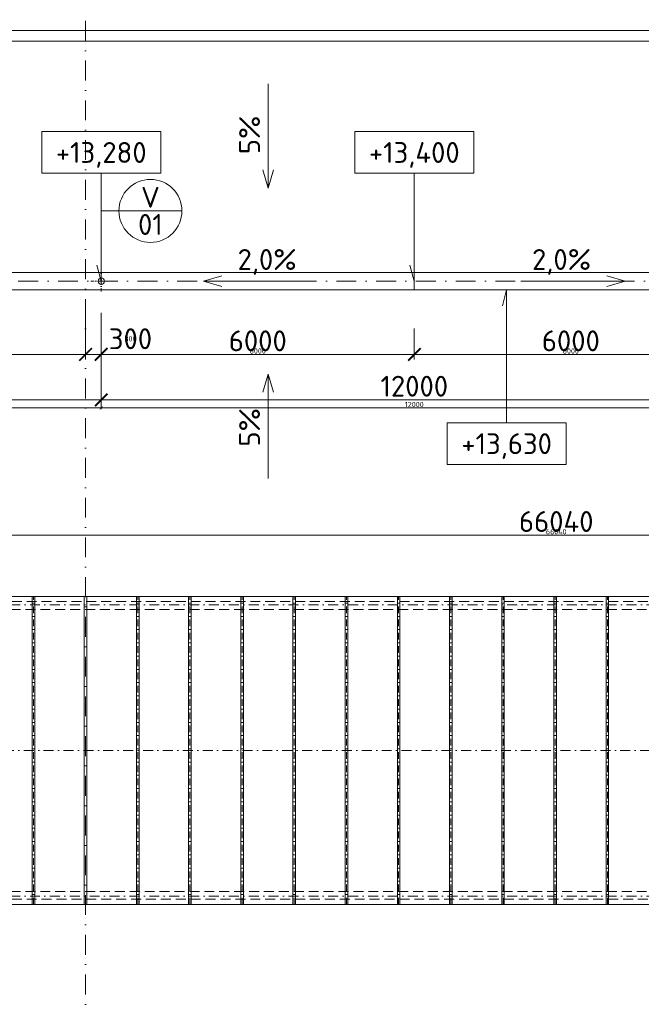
# Model space of a CAD drawing. Header units: millimetres. Extents: x -725694 to 5289369, y -1488057 to 2187451.
# Tile 221 of 256: x 101287 to 113200, y 199431 to 218314. Entities that reach past the tile are written whole.
import ezdxf
from ezdxf.enums import TextEntityAlignment as Align

# ---------------------------------------------------------------- set-up
doc = ezdxf.new("R2010")
doc.units = ezdxf.units.MM
for name, pattern in [('CENTERX2', [101.6, 63.5, -12.7, 12.7, -12.7]), ('DASHDOT', [25.4, 12.7, -6.35, 0, -6.35]), ('ČÁRKOVANÁ', [19.05, 12.7, -6.35])]:
    doc.linetypes.add(name, pattern=pattern)
doc.layers.get('Defpoints').update_dxf_attribs({"color": 8})
for name, color, linetype, lineweight in [('A99_N_kce-pohl', 1, 'Continuous', 9), ('A99_N_koty-200', 5, 'Continuous', 5), ('A99_N_koty-200 @ 200', 5, 'Continuous', 5), ('A99_N_koty-200 @ 50 (2)', 5, 'Continuous', 5), ('A99_N_koty-vysk', 160, 'Continuous', 5), ('A99_N_znaceni 200', 5, 'Continuous', 5), ('A99_S_osy', 1, 'CENTERX2', 5)]:
    doc.layers.add(name, color=color, linetype=linetype, lineweight=lineweight)
doc.styles.add('A99_kota', font='isocpeur.ttf', dxfattribs={"height": 2})
doc.styles.add('A99_popis', font='isocpeur.ttf')
doc.styles.add('ad_popis 100', font='isocpeur.ttf', dxfattribs={"height": 200})
doc.dimstyles.new('A99_kota_200 new', dxfattribs={"dimscale": 200, "dimtxt": 2, "dimasz": 1.2, "dimexe": 0.5, "dimexo": 1.5, "dimgap": 0.3, "dimtad": 1, "dimdec": 0, "dimzin": 3, "dimdsep": 46, "dimtxsty": 'A99_kota', "dimblk": 'ARCHTICK', "dimcen": 2.5, "dimazin": 2, "dimtfac": 0.75, "dimtdec": 0, "dimtmove": 2, "dimatfit": 0, "dimfxl": 0, "dimtolj": 1, "dimtzin": 0, "dimlwd": 5, "dimlwe": 5, "dimarcsym": 0})

# ---------------------------------------------------------------- blocks, each defined once
blk = doc.blocks.new('_ArchTick')
at = {"color": 0, "linetype": 'ByBlock', "const_width": 0.15}
blk.add_lwpolyline([(-0.5, -0.5), (0.5, 0.5)], dxfattribs=at)
blk = doc.blocks.new('*D4623')
at = {"layer": 'A99_N_koty-200', "color": 0, "linetype": 'Continuous', "lineweight": 5, "transparency": 16777216}
for p, q in [((5860, 218105), (5860, 218205)), ((5860, 218105), (138440, 218105)), ((138440, 218105), (138440, 218205))]:
    blk.add_line(p, q, dxfattribs=at)
at = {"layer": 'Defpoints', "color": 0, "linetype": 'Continuous', "lineweight": 0, "transparency": 16777216}
for p in [(138440, 218105), (138440, 218105), (5860, 217900)]:
    blk.add_point(p, dxfattribs=at)
at = {"layer": 'A99_N_koty-200', "color": 0, "linetype": 'Continuous', "lineweight": 5, "transparency": 16777216, "xscale": 240, "yscale": 240, "zscale": 240, "rotation": 180}
blk.add_blockref('_ArchTick', (5860, 218105), dxfattribs=at)
at = {"layer": 'A99_N_koty-200', "color": 0, "linetype": 'Continuous', "lineweight": 5, "transparency": 16777216, "xscale": 240, "yscale": 240, "zscale": 240}
blk.add_blockref('_ArchTick', (138440, 218105), dxfattribs=at)
at = {"layer": 'A99_N_koty-200', "color": 0, "linetype": 'Continuous', "transparency": 16777216, "insert": (76950, 218405), "char_height": 400, "attachment_point": 5, "style": 'A99_kota'}
blk.add_mtext('\\A1;132580', dxfattribs=at)
blk = doc.blocks.new('*D4624')
at = {"layer": 'A99_N_koty-200', "color": 0, "linetype": 'Continuous', "lineweight": 5, "transparency": 16777216}
for p, q in [((5860, 217900), (5860, 217925)), ((138440, 218030), (138440, 217875)), ((5860, 217900), (138440, 217900))]:
    blk.add_line(p, q, dxfattribs=at)
at = {"layer": 'Defpoints', "color": 0, "linetype": 'Continuous', "lineweight": 0, "transparency": 16777216}
for p in [(138440, 218105), (5860, 217900), (138440, 217900)]:
    blk.add_point(p, dxfattribs=at)
at = {"layer": 'A99_N_koty-200', "color": 0, "linetype": 'Continuous', "lineweight": 5, "transparency": 16777216, "xscale": 60, "yscale": 60, "zscale": 60, "rotation": 180}
blk.add_blockref('_ArchTick', (5860, 217900), dxfattribs=at)
at = {"layer": 'A99_N_koty-200', "color": 0, "linetype": 'Continuous', "lineweight": 5, "transparency": 16777216, "xscale": 60, "yscale": 60, "zscale": 60}
blk.add_blockref('_ArchTick', (138440, 217900), dxfattribs=at)
at = {"layer": 'A99_N_koty-200', "color": 0, "linetype": 'Continuous', "transparency": 16777216, "insert": (72150, 217965), "char_height": 100, "attachment_point": 5, "style": 'A99_kota'}
blk.add_mtext('\\A1;132580', dxfattribs=at)
blk = doc.blocks.new('*U66')
at = {"color": 0, "linetype": 'ByBlock'}
for p, q in [((5.7, -4), (5.7, -14.35)), ((5.7, -14.35), (5.286, -12.805))]:
    blk.add_line(p, q, dxfattribs=at)
blk.add_lwpolyline([(0, -4), (11.4, -4), (11.4, 0), (0, 0)], close=True, dxfattribs=at)
at = {"color": 0, "linetype": 'ByBlock', "style": 'A99_kota'}
for tag, p in [('VYSKA', (5.7, -2.241)), ('VYSKA_POPIS1', (5.7, -6.041)), ('VYSKA_POPIS2', (5.9, -9.541)), ('VYSKA_POPIS3', (5.9, -13.041))]:
    blk.add_attdef(tag, text='', height=2, dxfattribs=at).set_placement(p, align=Align.MIDDLE)
blk = doc.blocks.new('*D5152')
at = {"layer": 'A99_N_koty-200', "color": 0, "linetype": 'Continuous', "lineweight": 5, "transparency": 16777216}
for p, q in [((102550, 212695), (102550, 211795)), ((102850, 212695), (102850, 211795)), ((102550, 211895), (102310, 211895)), ((102550, 211895), (102850, 211895)), ((102850, 211895), (103090, 211895))]:
    blk.add_line(p, q, dxfattribs=at)
at = {"layer": 'Defpoints', "color": 0, "linetype": 'Continuous', "lineweight": 0, "transparency": 16777216}
for p in [(102850, 213300), (102550, 213180), (102850, 211895)]:
    blk.add_point(p, dxfattribs=at)
at = {"layer": 'A99_N_koty-200', "color": 0, "linetype": 'Continuous', "lineweight": 5, "transparency": 16777216, "xscale": 240, "yscale": 240, "zscale": 240}
blk.add_blockref('_ArchTick', (102550, 211895), dxfattribs=at)
at = {"layer": 'A99_N_koty-200', "color": 0, "linetype": 'Continuous', "lineweight": 5, "transparency": 16777216, "xscale": 240, "yscale": 240, "zscale": 240, "rotation": 180}
blk.add_blockref('_ArchTick', (102850, 211895), dxfattribs=at)
at = {"layer": 'A99_N_koty-200', "color": 0, "linetype": 'Continuous', "transparency": 16777216, "insert": (103410, 212195), "char_height": 400, "attachment_point": 5, "style": 'A99_kota'}
blk.add_mtext('\\A1;300', dxfattribs=at)
blk = doc.blocks.new('*D5153')
at = {"layer": 'A99_N_koty-200', "color": 0, "linetype": 'Continuous', "lineweight": 5, "transparency": 16777216}
for p, q in [((102550, 212095), (102550, 211870)), ((102850, 212095), (102850, 211870)), ((102550, 211895), (102490, 211895)), ((102550, 211895), (102850, 211895)), ((102850, 211895), (102910, 211895))]:
    blk.add_line(p, q, dxfattribs=at)
at = {"layer": 'Defpoints', "color": 0, "linetype": 'Continuous', "lineweight": 0, "transparency": 16777216}
for p in [(102850, 213300), (102550, 213180), (102850, 211895)]:
    blk.add_point(p, dxfattribs=at)
at = {"layer": 'A99_N_koty-200', "color": 0, "linetype": 'Continuous', "lineweight": 5, "transparency": 16777216, "xscale": 60, "yscale": 60, "zscale": 60}
blk.add_blockref('_ArchTick', (102550, 211895), dxfattribs=at)
at = {"layer": 'A99_N_koty-200', "color": 0, "linetype": 'Continuous', "lineweight": 5, "transparency": 16777216, "xscale": 60, "yscale": 60, "zscale": 60, "rotation": 180}
blk.add_blockref('_ArchTick', (102850, 211895), dxfattribs=at)
at = {"layer": 'A99_N_koty-200', "color": 0, "linetype": 'Continuous', "transparency": 16777216, "insert": (103410, 212195), "char_height": 100, "attachment_point": 5, "style": 'A99_kota'}
blk.add_mtext('\\A1;300', dxfattribs=at)
blk = doc.blocks.new('*D5155')
at = {"layer": 'A99_N_koty-200', "color": 0, "linetype": 'Continuous', "lineweight": 5, "transparency": 16777216}
for p, q in [((102850, 211825), (102850, 210925)), ((114850, 211825), (114850, 210925)), ((102850, 211025), (114850, 211025))]:
    blk.add_line(p, q, dxfattribs=at)
at = {"layer": 'Defpoints', "color": 0, "linetype": 'Continuous', "lineweight": 0, "transparency": 16777216}
for p in [(102850, 213300), (114850, 213300), (114850, 211025)]:
    blk.add_point(p, dxfattribs=at)
at = {"layer": 'A99_N_koty-200', "color": 0, "linetype": 'Continuous', "lineweight": 5, "transparency": 16777216, "xscale": 240, "yscale": 240, "zscale": 240, "rotation": 180}
blk.add_blockref('_ArchTick', (102850, 211025), dxfattribs=at)
at = {"layer": 'A99_N_koty-200', "color": 0, "linetype": 'Continuous', "lineweight": 5, "transparency": 16777216, "xscale": 240, "yscale": 240, "zscale": 240}
blk.add_blockref('_ArchTick', (114850, 211025), dxfattribs=at)
at = {"layer": 'A99_N_koty-200', "color": 0, "linetype": 'Continuous', "transparency": 16777216, "insert": (108850, 211285), "char_height": 400, "attachment_point": 5, "style": 'A99_kota'}
blk.add_mtext('\\A1;12000', dxfattribs=at)
blk = doc.blocks.new('*D5156')
at = {"layer": 'A99_N_koty-200', "color": 0, "linetype": 'Continuous', "lineweight": 5, "transparency": 16777216}
for p, q in [((102850, 211070), (102850, 210845)), ((114850, 211070), (114850, 210845)), ((102850, 210870), (114850, 210870))]:
    blk.add_line(p, q, dxfattribs=at)
at = {"layer": 'Defpoints', "color": 0, "linetype": 'Continuous', "lineweight": 0, "transparency": 16777216}
for p in [(102850, 213300), (114850, 213300), (114850, 210870)]:
    blk.add_point(p, dxfattribs=at)
at = {"layer": 'A99_N_koty-200', "color": 0, "linetype": 'Continuous', "lineweight": 5, "transparency": 16777216, "xscale": 60, "yscale": 60, "zscale": 60, "rotation": 180}
blk.add_blockref('_ArchTick', (102850, 210870), dxfattribs=at)
at = {"layer": 'A99_N_koty-200', "color": 0, "linetype": 'Continuous', "lineweight": 5, "transparency": 16777216, "xscale": 60, "yscale": 60, "zscale": 60}
blk.add_blockref('_ArchTick', (114850, 210870), dxfattribs=at)
at = {"layer": 'A99_N_koty-200', "color": 0, "linetype": 'Continuous', "transparency": 16777216, "insert": (108850, 210935), "char_height": 100, "attachment_point": 5, "style": 'A99_kota'}
blk.add_mtext('\\A1;12000', dxfattribs=at)
blk = doc.blocks.new('*D5158')
at = {"layer": 'A99_N_koty-200', "color": 0, "linetype": 'Continuous', "lineweight": 5, "transparency": 16777216}
for p, q in [((102850, 212390), (102850, 211795)), ((108850, 212390), (108850, 211795)), ((102850, 211895), (108850, 211895))]:
    blk.add_line(p, q, dxfattribs=at)
at = {"layer": 'Defpoints', "color": 0, "linetype": 'Continuous', "lineweight": 0, "transparency": 16777216}
for p in [(102850, 212690), (108850, 212690), (108850, 211895)]:
    blk.add_point(p, dxfattribs=at)
at = {"layer": 'A99_N_koty-200', "color": 0, "linetype": 'Continuous', "lineweight": 5, "transparency": 16777216, "xscale": 240, "yscale": 240, "zscale": 240, "rotation": 180}
blk.add_blockref('_ArchTick', (102850, 211895), dxfattribs=at)
at = {"layer": 'A99_N_koty-200', "color": 0, "linetype": 'Continuous', "lineweight": 5, "transparency": 16777216, "xscale": 240, "yscale": 240, "zscale": 240}
blk.add_blockref('_ArchTick', (108850, 211895), dxfattribs=at)
at = {"layer": 'A99_N_koty-200', "color": 0, "linetype": 'Continuous', "transparency": 16777216, "insert": (105850, 212155), "char_height": 400, "attachment_point": 5, "style": 'A99_kota'}
blk.add_mtext('\\A1;6000', dxfattribs=at)
blk = doc.blocks.new('*D5159')
at = {"layer": 'A99_N_koty-200', "color": 0, "linetype": 'Continuous', "lineweight": 5, "transparency": 16777216}
for p, q in [((102850, 212095), (102850, 211870)), ((108850, 212095), (108850, 211870)), ((102850, 211895), (108850, 211895))]:
    blk.add_line(p, q, dxfattribs=at)
at = {"layer": 'Defpoints', "color": 0, "linetype": 'Continuous', "lineweight": 0, "transparency": 16777216}
for p in [(102850, 212690), (108850, 212690), (108850, 211895)]:
    blk.add_point(p, dxfattribs=at)
at = {"layer": 'A99_N_koty-200', "color": 0, "linetype": 'Continuous', "lineweight": 5, "transparency": 16777216, "xscale": 60, "yscale": 60, "zscale": 60, "rotation": 180}
blk.add_blockref('_ArchTick', (102850, 211895), dxfattribs=at)
at = {"layer": 'A99_N_koty-200', "color": 0, "linetype": 'Continuous', "lineweight": 5, "transparency": 16777216, "xscale": 60, "yscale": 60, "zscale": 60}
blk.add_blockref('_ArchTick', (108850, 211895), dxfattribs=at)
at = {"layer": 'A99_N_koty-200', "color": 0, "linetype": 'Continuous', "transparency": 16777216, "insert": (105850, 211960), "char_height": 100, "attachment_point": 5, "style": 'A99_kota'}
blk.add_mtext('\\A1;6000', dxfattribs=at)
blk = doc.blocks.new('*D5161')
at = {"layer": 'A99_N_koty-200', "color": 0, "linetype": 'Continuous', "lineweight": 5, "transparency": 16777216}
for p, q in [((108850, 212390), (108850, 211795)), ((114850, 212390), (114850, 211795)), ((114850, 211895), (108850, 211895))]:
    blk.add_line(p, q, dxfattribs=at)
at = {"layer": 'Defpoints', "color": 0, "linetype": 'Continuous', "lineweight": 0, "transparency": 16777216}
for p in [(108850, 212690), (114850, 212690), (108850, 211895)]:
    blk.add_point(p, dxfattribs=at)
at = {"layer": 'A99_N_koty-200', "color": 0, "linetype": 'Continuous', "lineweight": 5, "transparency": 16777216, "xscale": 240, "yscale": 240, "zscale": 240, "rotation": 180}
blk.add_blockref('_ArchTick', (108850, 211895), dxfattribs=at)
at = {"layer": 'A99_N_koty-200', "color": 0, "linetype": 'Continuous', "lineweight": 5, "transparency": 16777216, "xscale": 240, "yscale": 240, "zscale": 240}
blk.add_blockref('_ArchTick', (114850, 211895), dxfattribs=at)
at = {"layer": 'A99_N_koty-200', "color": 0, "linetype": 'Continuous', "transparency": 16777216, "insert": (111850, 212155), "char_height": 400, "attachment_point": 5, "style": 'A99_kota'}
blk.add_mtext('\\A1;6000', dxfattribs=at)
blk = doc.blocks.new('*D5162')
at = {"layer": 'A99_N_koty-200', "color": 0, "linetype": 'Continuous', "lineweight": 5, "transparency": 16777216}
for p, q in [((108850, 212095), (108850, 211870)), ((114850, 212095), (114850, 211870)), ((114850, 211895), (108850, 211895))]:
    blk.add_line(p, q, dxfattribs=at)
at = {"layer": 'Defpoints', "color": 0, "linetype": 'Continuous', "lineweight": 0, "transparency": 16777216}
for p in [(108850, 212690), (114850, 212690), (108850, 211895)]:
    blk.add_point(p, dxfattribs=at)
at = {"layer": 'A99_N_koty-200', "color": 0, "linetype": 'Continuous', "lineweight": 5, "transparency": 16777216, "xscale": 60, "yscale": 60, "zscale": 60, "rotation": 180}
blk.add_blockref('_ArchTick', (108850, 211895), dxfattribs=at)
at = {"layer": 'A99_N_koty-200', "color": 0, "linetype": 'Continuous', "lineweight": 5, "transparency": 16777216, "xscale": 60, "yscale": 60, "zscale": 60}
blk.add_blockref('_ArchTick', (114850, 211895), dxfattribs=at)
at = {"layer": 'A99_N_koty-200', "color": 0, "linetype": 'Continuous', "transparency": 16777216, "insert": (111850, 211960), "char_height": 100, "attachment_point": 5, "style": 'A99_kota'}
blk.add_mtext('\\A1;6000', dxfattribs=at)
blk = doc.blocks.new('*D5200')
at = {"layer": 'A99_N_koty-200', "color": 0, "linetype": 'Continuous', "lineweight": 5, "transparency": 16777216}
for p, q in [((90850, 211825), (90850, 210925)), ((102850, 211825), (102850, 210925)), ((90850, 211025), (102850, 211025))]:
    blk.add_line(p, q, dxfattribs=at)
at = {"layer": 'Defpoints', "color": 0, "linetype": 'Continuous', "lineweight": 0, "transparency": 16777216}
for p in [(90850, 213300), (102850, 213300), (102850, 211025)]:
    blk.add_point(p, dxfattribs=at)
at = {"layer": 'A99_N_koty-200', "color": 0, "linetype": 'Continuous', "lineweight": 5, "transparency": 16777216, "xscale": 240, "yscale": 240, "zscale": 240, "rotation": 180}
blk.add_blockref('_ArchTick', (90850, 211025), dxfattribs=at)
at = {"layer": 'A99_N_koty-200', "color": 0, "linetype": 'Continuous', "lineweight": 5, "transparency": 16777216, "xscale": 240, "yscale": 240, "zscale": 240}
blk.add_blockref('_ArchTick', (102850, 211025), dxfattribs=at)
at = {"layer": 'A99_N_koty-200', "color": 0, "linetype": 'Continuous', "transparency": 16777216, "insert": (96850, 211285), "char_height": 400, "attachment_point": 5, "style": 'A99_kota'}
blk.add_mtext('\\A1;12000', dxfattribs=at)
blk = doc.blocks.new('*D5201')
at = {"layer": 'A99_N_koty-200', "color": 0, "linetype": 'Continuous', "lineweight": 5, "transparency": 16777216}
for p, q in [((90850, 211070), (90850, 210845)), ((102850, 211070), (102850, 210845)), ((90850, 210870), (102850, 210870))]:
    blk.add_line(p, q, dxfattribs=at)
at = {"layer": 'Defpoints', "color": 0, "linetype": 'Continuous', "lineweight": 0, "transparency": 16777216}
for p in [(90850, 213300), (102850, 213300), (102850, 210870)]:
    blk.add_point(p, dxfattribs=at)
at = {"layer": 'A99_N_koty-200', "color": 0, "linetype": 'Continuous', "lineweight": 5, "transparency": 16777216, "xscale": 60, "yscale": 60, "zscale": 60, "rotation": 180}
blk.add_blockref('_ArchTick', (90850, 210870), dxfattribs=at)
at = {"layer": 'A99_N_koty-200', "color": 0, "linetype": 'Continuous', "lineweight": 5, "transparency": 16777216, "xscale": 60, "yscale": 60, "zscale": 60}
blk.add_blockref('_ArchTick', (102850, 210870), dxfattribs=at)
at = {"layer": 'A99_N_koty-200', "color": 0, "linetype": 'Continuous', "transparency": 16777216, "insert": (96850, 210935), "char_height": 100, "attachment_point": 5, "style": 'A99_kota'}
blk.add_mtext('\\A1;12000', dxfattribs=at)
blk = doc.blocks.new('*D5206')
at = {"layer": 'A99_N_koty-200', "color": 0, "linetype": 'Continuous', "lineweight": 5, "transparency": 16777216}
for p, q in [((96850, 212390), (96850, 211795)), ((102850, 212390), (102850, 211795)), ((102850, 211895), (96850, 211895))]:
    blk.add_line(p, q, dxfattribs=at)
at = {"layer": 'Defpoints', "color": 0, "linetype": 'Continuous', "lineweight": 0, "transparency": 16777216}
for p in [(96850, 212690), (102850, 212690), (96850, 211895)]:
    blk.add_point(p, dxfattribs=at)
at = {"layer": 'A99_N_koty-200', "color": 0, "linetype": 'Continuous', "lineweight": 5, "transparency": 16777216, "xscale": 240, "yscale": 240, "zscale": 240, "rotation": 180}
blk.add_blockref('_ArchTick', (96850, 211895), dxfattribs=at)
at = {"layer": 'A99_N_koty-200', "color": 0, "linetype": 'Continuous', "lineweight": 5, "transparency": 16777216, "xscale": 240, "yscale": 240, "zscale": 240}
blk.add_blockref('_ArchTick', (102850, 211895), dxfattribs=at)
at = {"layer": 'A99_N_koty-200', "color": 0, "linetype": 'Continuous', "transparency": 16777216, "insert": (99850, 212155), "char_height": 400, "attachment_point": 5, "style": 'A99_kota'}
blk.add_mtext('\\A1;6000', dxfattribs=at)
blk = doc.blocks.new('*D5207')
at = {"layer": 'A99_N_koty-200', "color": 0, "linetype": 'Continuous', "lineweight": 5, "transparency": 16777216}
for p, q in [((96850, 212095), (96850, 211870)), ((102850, 212095), (102850, 211870)), ((102850, 211895), (96850, 211895))]:
    blk.add_line(p, q, dxfattribs=at)
at = {"layer": 'Defpoints', "color": 0, "linetype": 'Continuous', "lineweight": 0, "transparency": 16777216}
for p in [(96850, 212690), (102850, 212690), (96850, 211895)]:
    blk.add_point(p, dxfattribs=at)
at = {"layer": 'A99_N_koty-200', "color": 0, "linetype": 'Continuous', "lineweight": 5, "transparency": 16777216, "xscale": 60, "yscale": 60, "zscale": 60, "rotation": 180}
blk.add_blockref('_ArchTick', (96850, 211895), dxfattribs=at)
at = {"layer": 'A99_N_koty-200', "color": 0, "linetype": 'Continuous', "lineweight": 5, "transparency": 16777216, "xscale": 60, "yscale": 60, "zscale": 60}
blk.add_blockref('_ArchTick', (102850, 211895), dxfattribs=at)
at = {"layer": 'A99_N_koty-200', "color": 0, "linetype": 'Continuous', "transparency": 16777216, "insert": (99850, 211960), "char_height": 100, "attachment_point": 5, "style": 'A99_kota'}
blk.add_mtext('\\A1;6000', dxfattribs=at)
blk = doc.blocks.new('*U20')
at = {"color": 0, "linetype": 'ByBlock'}
blk.add_line((-3.02, 0), (3.02, 0), dxfattribs=at)
blk.add_circle((0, 0), 3.02, dxfattribs=at)
at = {"color": 0, "linetype": 'ByBlock', "style": 'A99_popis'}
for tag, p in [('KATEGORIE', (0, 1.31)), ('PRVEK', (0, -1.298))]:
    blk.add_attdef(tag, text='', height=2, dxfattribs=at).set_placement(p, align=Align.MIDDLE_CENTER)
blk = doc.blocks.new('*D5833')
at = {"layer": 'A99_N_koty-200', "color": 0, "linetype": 'Continuous', "lineweight": 5, "transparency": 16777216}
for p, q in [((78550, 207630), (78550, 208530)), ((144590, 207630), (144590, 208530)), ((144590, 208430), (78550, 208430))]:
    blk.add_line(p, q, dxfattribs=at)
at = {"layer": 'Defpoints', "color": 0, "linetype": 'Continuous', "lineweight": 0, "transparency": 16777216}
for p in [(78550, 208430), (78550, 207255), (144590, 207255)]:
    blk.add_point(p, dxfattribs=at)
at = {"layer": 'A99_N_koty-200', "color": 0, "linetype": 'Continuous', "lineweight": 5, "transparency": 16777216, "xscale": 240, "yscale": 240, "zscale": 240, "rotation": 180}
blk.add_blockref('_ArchTick', (78550, 208430), dxfattribs=at)
at = {"layer": 'A99_N_koty-200', "color": 0, "linetype": 'Continuous', "lineweight": 5, "transparency": 16777216, "xscale": 240, "yscale": 240, "zscale": 240}
blk.add_blockref('_ArchTick', (144590, 208430), dxfattribs=at)
at = {"layer": 'A99_N_koty-200', "color": 0, "linetype": 'Continuous', "transparency": 16777216, "insert": (111570, 208690), "char_height": 400, "attachment_point": 5, "style": 'A99_kota'}
blk.add_mtext('\\A1;66040', dxfattribs=at)
blk = doc.blocks.new('*D5834')
at = {"layer": 'A99_N_koty-200', "color": 0, "linetype": 'Continuous', "lineweight": 5, "transparency": 16777216}
for p, q in [((78550, 208230), (78550, 208455)), ((144590, 208430), (78550, 208430)), ((144590, 208230), (144590, 208455))]:
    blk.add_line(p, q, dxfattribs=at)
at = {"layer": 'Defpoints', "color": 0, "linetype": 'Continuous', "lineweight": 0, "transparency": 16777216}
for p in [(78550, 208430), (78550, 207255), (144590, 207255)]:
    blk.add_point(p, dxfattribs=at)
at = {"layer": 'A99_N_koty-200', "color": 0, "linetype": 'Continuous', "lineweight": 5, "transparency": 16777216, "xscale": 60, "yscale": 60, "zscale": 60, "rotation": 180}
blk.add_blockref('_ArchTick', (78550, 208430), dxfattribs=at)
at = {"layer": 'A99_N_koty-200', "color": 0, "linetype": 'Continuous', "lineweight": 5, "transparency": 16777216, "xscale": 60, "yscale": 60, "zscale": 60}
blk.add_blockref('_ArchTick', (144590, 208430), dxfattribs=at)
at = {"layer": 'A99_N_koty-200', "color": 0, "linetype": 'Continuous', "transparency": 16777216, "insert": (111570, 208495), "char_height": 100, "attachment_point": 5, "style": 'A99_kota'}
blk.add_mtext('\\A1;66040', dxfattribs=at)
blk = doc.blocks.new('*U452')
at = {"color": 0, "linetype": 'ByBlock'}
for p, q in [((5.7, 12.75), (5.286, 11.205)), ((5.7, 0), (5.7, 12.75))]:
    blk.add_line(p, q, dxfattribs=at)
blk.add_lwpolyline([(0, -4), (11.4, -4), (11.4, 0), (0, 0)], close=True, dxfattribs=at)
at = {"color": 0, "linetype": 'ByBlock', "style": 'A99_kota'}
for tag, p in [('VYSKA', (5.7, -2.241)), ('VYSKA_POPIS1', (5.7, -6.041)), ('VYSKA_POPIS2', (5.9, -9.541)), ('VYSKA_POPIS3', (5.9, -13.041))]:
    blk.add_attdef(tag, text='', height=2, dxfattribs=at).set_placement(p, align=Align.MIDDLE)
blk = doc.blocks.new('*U6073')
at = {"layer": 'A99_N_koty-200 @ 200', "linetype": 'Continuous'}
dim = blk.add_linear_dim(base=(138440, 218105), p1=(5860, 217900), p2=(138440, 218105), dimstyle='A99_kota_200 new', override={"dimscale": 200, "dimtix": 1, "dimtofl": 1, "dimtmove": 2, "dimatfit": 0}, dxfattribs=at)
dim.commit()
dim.dimension.update_dxf_attribs({"geometry": '*D4623', "text_midpoint": (76950, 218405), "dimtype": 128})
at = {"layer": 'A99_N_koty-200 @ 50 (2)', "linetype": 'Continuous'}
dim = blk.add_linear_dim(base=(138440, 217900), p1=(5860, 217900), p2=(138440, 218105), dimstyle='A99_kota_200 new', override={"dimscale": 50, "dimtix": 1, "dimtofl": 1, "dimtmove": 2, "dimatfit": 0}, dxfattribs=at)
dim.commit()
dim.dimension.update_dxf_attribs({"geometry": '*D4624', "text_midpoint": (72150, 217965)})
blk = doc.blocks.new('*U6215')
at = {"layer": 'A99_N_koty-200 @ 200', "linetype": 'Continuous'}
dim = blk.add_linear_dim(base=(102850, 211895), p1=(102550, 213180), p2=(102850, 213300), dimstyle='A99_kota_200 new', override={"dimscale": 200, "dimtix": 1, "dimtofl": 1, "dimtmove": 2, "dimatfit": 0}, dxfattribs=at)
dim.commit()
dim.dimension.update_dxf_attribs({"geometry": '*D5152', "text_midpoint": (103410, 212195), "dimtype": 128})
at = {"layer": 'A99_N_koty-200 @ 50 (2)', "linetype": 'Continuous'}
dim = blk.add_linear_dim(base=(102850, 211895), p1=(102550, 213180), p2=(102850, 213300), dimstyle='A99_kota_200 new', override={"dimscale": 50, "dimtix": 1, "dimtofl": 1, "dimtmove": 2, "dimatfit": 0}, dxfattribs=at)
dim.commit()
dim.dimension.update_dxf_attribs({"geometry": '*D5153', "text_midpoint": (103410, 212195), "dimtype": 128})
blk = doc.blocks.new('*U6216')
at = {"layer": 'A99_N_koty-200 @ 200', "linetype": 'Continuous'}
dim = blk.add_linear_dim(base=(114850, 211025), p1=(102850, 213300), p2=(114850, 213300), dimstyle='A99_kota_200 new', override={"dimscale": 200, "dimtix": 1, "dimtofl": 1, "dimtmove": 2, "dimatfit": 0}, dxfattribs=at)
dim.commit()
dim.dimension.update_dxf_attribs({"geometry": '*D5155', "text_midpoint": (108850, 211285)})
at = {"layer": 'A99_N_koty-200 @ 50 (2)', "linetype": 'Continuous'}
dim = blk.add_linear_dim(base=(114850, 210870), p1=(102850, 213300), p2=(114850, 213300), dimstyle='A99_kota_200 new', override={"dimscale": 50, "dimtix": 1, "dimtofl": 1, "dimtmove": 2, "dimatfit": 0}, dxfattribs=at)
dim.commit()
dim.dimension.update_dxf_attribs({"geometry": '*D5156', "text_midpoint": (108850, 210935)})
blk = doc.blocks.new('*U6217')
at = {"layer": 'A99_N_koty-200 @ 200', "linetype": 'Continuous'}
dim = blk.add_linear_dim(base=(108850, 211895), p1=(102850, 212690), p2=(108850, 212690), dimstyle='A99_kota_200 new', override={"dimscale": 200, "dimtix": 1, "dimtofl": 1, "dimtmove": 2, "dimatfit": 0}, dxfattribs=at)
dim.commit()
dim.dimension.update_dxf_attribs({"geometry": '*D5158', "text_midpoint": (105850, 212155)})
at = {"layer": 'A99_N_koty-200 @ 50 (2)', "linetype": 'Continuous'}
dim = blk.add_linear_dim(base=(108850, 211895), p1=(102850, 212690), p2=(108850, 212690), dimstyle='A99_kota_200 new', override={"dimscale": 50, "dimtix": 1, "dimtofl": 1, "dimtmove": 2, "dimatfit": 0}, dxfattribs=at)
dim.commit()
dim.dimension.update_dxf_attribs({"geometry": '*D5159', "text_midpoint": (105850, 211960)})
blk = doc.blocks.new('*U6218')
at = {"layer": 'A99_N_koty-200 @ 200', "linetype": 'Continuous'}
dim = blk.add_linear_dim(base=(108850, 211895), p1=(114850, 212690), p2=(108850, 212690), angle=180, dimstyle='A99_kota_200 new', override={"dimscale": 200, "dimtix": 1, "dimtofl": 1, "dimtmove": 2, "dimatfit": 0}, dxfattribs=at)
dim.commit()
dim.dimension.update_dxf_attribs({"geometry": '*D5161', "text_midpoint": (111850, 212155)})
at = {"layer": 'A99_N_koty-200 @ 50 (2)', "linetype": 'Continuous'}
dim = blk.add_linear_dim(base=(108850, 211895), p1=(114850, 212690), p2=(108850, 212690), angle=180, dimstyle='A99_kota_200 new', override={"dimscale": 50, "dimtix": 1, "dimtofl": 1, "dimtmove": 2, "dimatfit": 0}, dxfattribs=at)
dim.commit()
dim.dimension.update_dxf_attribs({"geometry": '*D5162', "text_midpoint": (111850, 211960)})
blk = doc.blocks.new('*U6231')
at = {"layer": 'A99_N_koty-200 @ 200', "linetype": 'Continuous'}
dim = blk.add_linear_dim(base=(102850, 211025), p1=(90850, 213300), p2=(102850, 213300), dimstyle='A99_kota_200 new', override={"dimscale": 200, "dimtix": 1, "dimtofl": 1, "dimtmove": 2, "dimatfit": 0}, dxfattribs=at)
dim.commit()
dim.dimension.update_dxf_attribs({"geometry": '*D5200', "text_midpoint": (96850, 211285)})
at = {"layer": 'A99_N_koty-200 @ 50 (2)', "linetype": 'Continuous'}
dim = blk.add_linear_dim(base=(102850, 210870), p1=(90850, 213300), p2=(102850, 213300), dimstyle='A99_kota_200 new', override={"dimscale": 50, "dimtix": 1, "dimtofl": 1, "dimtmove": 2, "dimatfit": 0}, dxfattribs=at)
dim.commit()
dim.dimension.update_dxf_attribs({"geometry": '*D5201', "text_midpoint": (96850, 210935)})
blk = doc.blocks.new('*U6233')
at = {"layer": 'A99_N_koty-200 @ 200', "linetype": 'Continuous'}
dim = blk.add_linear_dim(base=(96850, 211895), p1=(102850, 212690), p2=(96850, 212690), angle=180, dimstyle='A99_kota_200 new', override={"dimscale": 200, "dimtix": 1, "dimtofl": 1, "dimtmove": 2, "dimatfit": 0}, dxfattribs=at)
dim.commit()
dim.dimension.update_dxf_attribs({"geometry": '*D5206', "text_midpoint": (99850, 212155)})
at = {"layer": 'A99_N_koty-200 @ 50 (2)', "linetype": 'Continuous'}
dim = blk.add_linear_dim(base=(96850, 211895), p1=(102850, 212690), p2=(96850, 212690), angle=180, dimstyle='A99_kota_200 new', override={"dimscale": 50, "dimtix": 1, "dimtofl": 1, "dimtmove": 2, "dimatfit": 0}, dxfattribs=at)
dim.commit()
dim.dimension.update_dxf_attribs({"geometry": '*D5207', "text_midpoint": (99850, 211960)})
blk = doc.blocks.new('*U6471')
at = {"layer": 'A99_N_koty-200 @ 200', "linetype": 'Continuous'}
dim = blk.add_linear_dim(base=(78550, 208430), p1=(144590, 207255), p2=(78550, 207255), angle=180, dimstyle='A99_kota_200 new', override={"dimscale": 200, "dimtix": 1, "dimtofl": 1, "dimtmove": 2, "dimatfit": 0}, dxfattribs=at)
dim.commit()
dim.dimension.update_dxf_attribs({"geometry": '*D5833', "text_midpoint": (111570, 208690)})
at = {"layer": 'A99_N_koty-200 @ 50 (2)', "linetype": 'Continuous'}
dim = blk.add_linear_dim(base=(78550, 208430), p1=(144590, 207255), p2=(78550, 207255), angle=180, dimstyle='A99_kota_200 new', override={"dimscale": 50, "dimtix": 1, "dimtofl": 1, "dimtmove": 2, "dimatfit": 0}, dxfattribs=at)
dim.commit()
dim.dimension.update_dxf_attribs({"geometry": '*D5834', "text_midpoint": (111570, 208495)})

msp = doc.modelspace()

# ---------------------------------------------------------------- linework, layer by layer
at = {"layer": 'A99_N_kce-pohl', "linetype": 'Continuous', "lineweight": 9}
for p, q in [((101525, 201345), (101525, 207255)), ((101575, 201345), (101575, 207255)), ((102525, 201345), (102525, 207255)), ((102575, 201345), (102575, 207255)), ((103525, 201345), (103525, 207255)), ((103575, 201345), (103575, 207255)), ((104525, 201345), (104525, 207255)), ((104575, 201345), (104575, 207255)), ((105525, 201345), (105525, 207255)), ((105575, 201345), (105575, 207255)), ((106525, 201345), (106525, 207255)), ((106575, 201345), (106575, 207255)), ((107525, 201345), (107525, 207255)), ((107575, 201345), (107575, 207255)), ((108525, 201345), (108525, 207255)), ((108575, 201345), (108575, 207255)), ((109525, 201345), (109525, 207255)), ((109575, 201345), (109575, 207255)), ((110525, 201345), (110525, 207255)), ((110575, 201345), (110575, 207255)), ((111525, 201345), (111525, 207255)), ((111575, 201345), (111575, 207255)), ((112525, 201345), (112525, 207255)), ((112575, 201345), (112575, 207255))]:
    msp.add_line(p, q, dxfattribs=at)
at = {"layer": 'A99_N_kce-pohl', "linetype": 'Continuous', "ltscale": 25}
msp.add_lwpolyline([(150690, 213135), (150690, 213465), (6000, 213465), (6000, 213135)], close=True, dxfattribs=at)
at = {"layer": 'A99_N_kce-pohl', "linetype": 'DASHDOT', "lineweight": 5, "ltscale": 5}
for points in [[(102850, 213100), (102850, 213500)], [(102650, 213300), (103050, 213300)]]:
    msp.add_lwpolyline(points, dxfattribs=at)
at = {"layer": 'A99_N_kce-pohl', "linetype": 'Continuous', "lineweight": 5}
msp.add_lwpolyline([(108850, 213135), (108850, 213465)], dxfattribs=at)
at = {"layer": 'A99_N_kce-pohl', "linetype": 'ČÁRKOVANÁ', "lineweight": 9, "ltscale": 15}
for points in [[(144760, 207155), (11790, 207155)], [(144450, 207005.3), (12100, 207005.3)], [(144450, 201594.7), (12100, 201594.7)], [(144760, 201445), (11790, 201445)]]:
    msp.add_lwpolyline(points, dxfattribs=at)
at = {"layer": 'A99_N_kce-pohl', "linetype": 'Continuous', "lineweight": 9}
msp.add_lwpolyline([(11930, 207255), (144620, 207255), (144620, 201345), (11930, 201345)], close=True, dxfattribs=at)
for points in [[(101525, 204675), (101525, 204495)], [(101575, 204675), (101575, 204495)], [(102525, 204675), (102525, 204495)], [(102575, 204675), (102575, 204495)], [(103525, 204675), (103525, 204495)], [(103575, 204675), (103575, 204495)], [(104525, 204675), (104525, 204495)], [(104575, 204675), (104575, 204495)], [(105525, 204675), (105525, 204495)], [(105575, 204675), (105575, 204495)], [(106525, 204675), (106525, 204495)], [(106575, 204675), (106575, 204495)], [(107525, 204675), (107525, 204495)], [(107575, 204675), (107575, 204495)], [(108525, 204675), (108525, 204495)], [(108575, 204675), (108575, 204495)], [(109525, 204675), (109525, 204495)], [(109575, 204675), (109575, 204495)], [(110525, 204675), (110525, 204495)], [(110575, 204675), (110575, 204495)], [(111525, 204675), (111525, 204495)], [(111575, 204675), (111575, 204495)], [(112525, 204675), (112525, 204495)], [(112575, 204675), (112575, 204495)]]:
    msp.add_lwpolyline(points, dxfattribs=at)
at = {"layer": 'A99_N_kce-pohl', "linetype": 'Continuous'}
msp.add_circle((102850, 213300), 60, dxfattribs=at)
at = {"layer": 'A99_N_koty-vysk'}
for points in [[(106050, 215082), (106050, 217082)], [(106050, 215082), (105950, 215432)], [(106050, 215082), (106150, 215432)], [(104810, 213300), (105160, 213400)], [(112890, 213300), (112540, 213400)], [(104810, 213300), (106810, 213300)], [(104810, 213300), (105160, 213200)], [(112890, 213300), (110890, 213300)], [(112890, 213300), (112540, 213200)], [(106050, 211518), (105950, 211168)], [(106050, 211518), (106050, 209518)], [(106050, 211518), (106150, 211168)]]:
    msp.add_lwpolyline(points, dxfattribs=at)
at = {"layer": 'A99_N_znaceni 200'}
msp.add_lwpolyline([(103188.5, 214646.5), (102850, 214646.5)], dxfattribs=at)
at = {"layer": 'A99_S_osy', "linetype": 'DASHDOT', "lineweight": 5, "ltscale": 10}
for p, q in [((101550, 201345), (101550, 207255)), ((103550, 201345), (103550, 207255)), ((104550, 201345), (104550, 207255)), ((105550, 201345), (105550, 207255)), ((106550, 201345), (106550, 207255)), ((107550, 201345), (107550, 207255)), ((108550, 201345), (108550, 207255)), ((109550, 201345), (109550, 207255)), ((110550, 201345), (110550, 207255)), ((111550, 201345), (111550, 207255)), ((112550, 201345), (112550, 207255))]:
    msp.add_line(p, q, dxfattribs=at)
at = {"layer": 'A99_S_osy', "linetype": 'DASHDOT', "lineweight": 5, "ltscale": 30}
for points in [[(102550, 250300), (102550, 146890)], [(179375, 213300), (4375, 213300)]]:
    msp.add_lwpolyline(points, dxfattribs=at)
at = {"layer": 'A99_S_osy', "linetype": 'DASHDOT', "lineweight": 5, "ltscale": 15}
for points in [[(144740, 207095), (11865, 207095)], [(144620, 204300), (11930, 204300)], [(144740, 201505), (11865, 201505)]]:
    msp.add_lwpolyline(points, dxfattribs=at)

# ---------------------------------------------------------------- block references
at = {"layer": 'A99_N_koty-200', "color": 3, "linetype": 'Continuous', "lineweight": 0}
for name in ['*U6073', '*U6231', '*U6215', '*U6216', '*U6233', '*U6217', '*U6218', '*U6471']:
    msp.add_blockref(name, (0, 0), dxfattribs=at)
at = {"layer": 'A99_N_koty-vysk', "xscale": 200, "yscale": 200, "zscale": 200}
for name, p, values in [('*U66', (101710, 216170), {'VYSKA': '+13,280'}), ('*U66', (107710, 216170), {'VYSKA': '+13,400'}), ('*U452', (109480, 210585), {'VYSKA': '+13,630'})]:
    msp.add_blockref(name, p, dxfattribs=at).add_auto_attribs(values)
at = {"layer": 'A99_N_znaceni 200', "xscale": 200, "yscale": 200, "zscale": 200}
msp.add_blockref('*U20', (103792.5, 214646.5), dxfattribs=at).add_auto_attribs({'KATEGORIE': 'V', 'PRVEK': '01'})

# ---------------------------------------------------------------- texts
at = {"layer": 'A99_N_koty-vysk', "char_height": 400, "rotation": 90, "style": 'ad_popis 100'}
for insert, attachment_point in [((105492.7, 215735), 1), ((105492.7, 210865), 3)]:
    msp.add_mtext_dynamic_manual_height_columns('5%', width=140, gutter_width=2000, heights=[0], dxfattribs=dict(at, insert=insert, attachment_point=attachment_point))
at = {"layer": 'A99_N_koty-vysk', "char_height": 400, "style": 'ad_popis 100'}
for insert, attachment_point in [((105463, 213915), 1), ((112237, 213915), 3)]:
    msp.add_mtext_dynamic_manual_height_columns('2,0%', width=673.852, gutter_width=2000, heights=[0], dxfattribs=dict(at, insert=insert, attachment_point=attachment_point))

doc.saveas('drawing.dxf')
